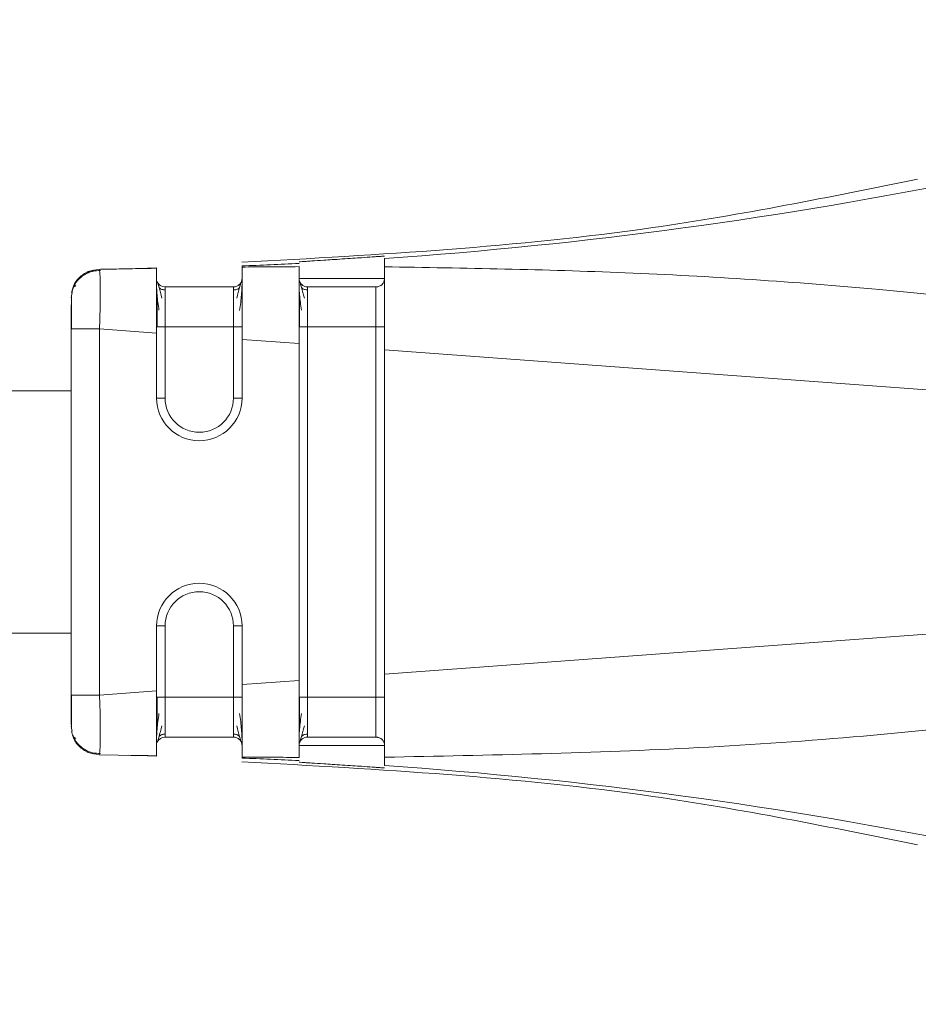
# Model space of a CAD drawing. Header units: millimetres. Extents: x -445 to 1924, y -59 to 420.
# Tile 20 of 40: x 613 to 629, y 154 to 171. Entities that reach past the tile are written whole.
import ezdxf

# ---------------------------------------------------------------- set-up
doc = ezdxf.new("R2010")
doc.units = ezdxf.units.MM

# ---------------------------------------------------------------- blocks, each defined once
blk = doc.blocks.new('Drawing View2')
at = {"color": 7, "linetype": 'Continuous', "lineweight": 18}
for p, q in [((-36.888, -4.549), (-36.888, -4.696)), ((-41.897, -4.741), (-40.888, -4.722)), ((-41.897, -4.741), (-40.888, -4.722)), ((-41.889, -4.762), (-41.897, -4.741)), ((-41.897, -4.741), (-41.897, -4.741)), ((-41.897, -4.741), (-41.889, -4.761)), ((-41.872, -4.74), (-41.376, -4.73)), ((-40.882, -4.717), (-41.378, -4.73)), ((-41.364, -4.73), (-41.337, -4.729)), ((-39.388, -4.976), (-39.388, -4.963)), ((-42.388, -5.241), (-42.37, -5.148)), ((-42.388, -5.241), (-42.37, -5.148)), ((-40.738, -5.05), (-39.538, -5.05)), ((-40.738, -5.05), (-40.738, -5.05)), ((-40.738, -5.05), (-39.538, -5.05)), ((-39.538, -5.05), (-39.538, -5.05)), ((-38.238, -5.05), (-37.038, -5.05)), ((-38.238, -5.05), (-38.238, -5.05)), ((-37.038, -5.05), (-37.038, -5.05)), ((-42.379, -5.196), (-42.379, -5.241)), ((-42.388, -12.215), (-42.388, -5.786)), ((-41.888, -5.786), (-40.888, -5.86)), ((-41.888, -12.215), (-41.888, -5.786)), ((-40.888, -7), (-40.888, -5.86)), ((-40.738, -5.749), (-40.738, -7)), ((-40.738, -5.749), (-39.538, -5.749)), ((-39.538, -7), (-39.538, -5.749)), ((-38.238, -5.749), (-38.238, -12.252)), ((-38.238, -5.749), (-37.038, -5.749)), ((-37.038, -12.252), (-37.038, -5.749)), ((-39.388, -7), (-39.388, -5.97)), ((-39.388, -5.97), (-38.388, -6.044)), ((-38.388, -11.956), (-38.388, -6.044)), ((-36.888, -6.155), (-21.693, -7.279)), ((-36.888, -11.845), (-36.888, -6.155)), ((-42.388, -6.875), (-117.5, -6.875)), ((-36.888, -11.845), (-21.693, -10.722)), ((-40.888, -12.141), (-40.888, -11)), ((-40.738, -11), (-40.738, -12.252)), ((-39.538, -12.252), (-39.538, -11)), ((-39.388, -12.03), (-39.388, -11)), ((-42.388, -11.125), (-117.5, -11.125)), ((-39.388, -12.03), (-38.388, -11.956)), ((-42.388, -12.215), (-42.37, -12.215)), ((-41.888, -12.215), (-40.888, -12.141)), ((-40.738, -12.252), (-39.538, -12.252)), ((-38.238, -12.252), (-37.038, -12.252)), ((-42.388, -12.759), (-42.37, -12.852)), ((-40.738, -12.95), (-39.538, -12.95)), ((-38.238, -12.95), (-37.038, -12.95)), ((-41.889, -13.238), (-41.897, -13.259)), ((-41.897, -13.259), (-41.889, -13.239)), ((-41.897, -13.259), (-40.888, -13.278)), ((-41.378, -13.27), (-40.882, -13.283))]:
    blk.add_line(p, q, dxfattribs=at)
at = {"color": 7, "linetype": 'Continuous', "lineweight": 18, "flags": 128}
for points in [[(-36.888, -4.9), (-36.945, -4.9), (-37.108, -4.9), (-37.351, -4.9), (-37.638, -4.9), (-37.925, -4.9), (-38.168, -4.9), (-38.331, -4.9), (-38.388, -4.9)], [(-37.038, -5.05), (-37.084, -5.05), (-37.214, -5.05), (-37.408, -5.05), (-37.638, -5.05), (-37.868, -5.05), (-38.062, -5.05), (-38.192, -5.05), (-38.238, -5.05)], [(-40.888, -5.749), (-40.885, -5.749), (-40.877, -5.749), (-40.863, -5.749), (-40.844, -5.749), (-40.821, -5.749), (-40.795, -5.749), (-40.767, -5.749), (-40.738, -5.749)], [(-38.388, -5.749), (-38.385, -5.749), (-38.377, -5.749), (-38.363, -5.749), (-38.344, -5.749), (-38.321, -5.749), (-38.295, -5.749), (-38.267, -5.749), (-38.238, -5.749)], [(-40.888, -7), (-40.885, -7), (-40.877, -7), (-40.863, -7), (-40.844, -7), (-40.821, -7), (-40.795, -7), (-40.767, -7), (-40.738, -7)], [(-39.388, -7), (-39.391, -7), (-39.399, -7), (-39.413, -7), (-39.432, -7), (-39.455, -7), (-39.481, -7), (-39.509, -7), (-39.538, -7)], [(-40.888, -11), (-40.885, -11), (-40.877, -11), (-40.863, -11), (-40.844, -11), (-40.821, -11), (-40.795, -11), (-40.767, -11), (-40.738, -11)], [(-39.388, -11), (-39.391, -11), (-39.399, -11), (-39.413, -11), (-39.432, -11), (-39.455, -11), (-39.481, -11), (-39.509, -11), (-39.538, -11)], [(-40.888, -12.252), (-40.885, -12.252), (-40.877, -12.252), (-40.863, -12.252), (-40.844, -12.252), (-40.821, -12.252), (-40.795, -12.252), (-40.767, -12.252), (-40.738, -12.252)], [(-38.388, -12.252), (-38.385, -12.252), (-38.377, -12.252), (-38.363, -12.252), (-38.344, -12.252), (-38.321, -12.252), (-38.295, -12.252), (-38.267, -12.252), (-38.238, -12.252)], [(-38.388, -13.1), (-38.331, -13.1), (-38.168, -13.1), (-37.925, -13.1), (-37.638, -13.1), (-37.351, -13.1), (-37.108, -13.1), (-36.945, -13.1), (-36.888, -13.1)]]:
    blk.add_lwpolyline(points, dxfattribs=at)
at = {"color": 7, "linetype": 'Continuous', "lineweight": 18}
for centre, radius, start, end in [((-42.347, 74.858), 79.595, 273.93271, 289.08989), ((-42.314, 74.577), 79.312, 272.114, 272.83709), ((-40.738, -4.9), 0.15, 202.2311, 270), ((-40.738, -4.9), 0.15, 202.1624, 270), ((-38.238, -4.9), 0.15, 179.9972, 270), ((-38.238, -4.9), 0.15, 196.9966, 270), ((-37.038, -4.9), 0.15, 270, 0), ((-40.138, -7), 0.75, 180, 0), ((-40.138, -7), 0.75, 180, 0), ((-40.138, -7), 0.6, 180, 0), ((-40.138, -11), 0.75, 0, 180), ((-40.138, -11), 0.75, 0, 180), ((-40.138, -11), 0.6, 0, 180), ((-40.738, -13.1), 0.15, 90, 157.54), ((-38.238, -13.1), 0.15, 90, 180), ((-37.038, -13.1), 0.15, 0, 90), ((-42.313, -92.576), 79.311, 87.16361, 87.88671), ((-42.346, -92.858), 79.595, 70.91073, 86.068)]:
    blk.add_arc(centre, radius, start, end, dxfattribs=at)
for points, knots in [([(-27.534, -3.158), (-29.078, -3.471), (-32.99, -4.265), (-36.978, -4.484), (-39.392, -4.617)], [0, 0, 0, 0, 0.3947239, 1, 1, 1, 1]), ([(-36.888, -4.509), (-36.898, -4.51), (-36.913, -4.51), (-37.007, -4.516), (-37.118, -4.524), (-37.267, -4.535), (-37.449, -4.547), (-37.625, -4.559), (-37.8, -4.571), (-37.987, -4.583), (-38.147, -4.593), (-38.265, -4.601), (-38.361, -4.607), (-38.377, -4.609), (-38.388, -4.61)], [0, 0, 0, 0, 0.120108, 0.183377, 0.248622, 0.347038, 0.415602, 0.496941, 0.57136, 0.638217, 0.748801, 0.813411, 0.876907, 1, 1, 1, 1]), ([(-42.37, -5.148), (-42.365, -5.116), (-42.352, -5.019), (-42.251, -4.883), (-42.091, -4.767), (-41.962, -4.75), (-41.897, -4.741)], [0, 0, 0, 0, 0.145365, 0.4302433, 0.7151217, 1, 1, 1, 1]), ([(-42.357, -5.081), (-42.355, -5.071), (-42.342, -4.998), (-42.25, -4.884), (-42.092, -4.766), (-41.962, -4.749), (-41.897, -4.741)], [0, 0, 0, 0, 0.04897, 0.36598, 0.68299, 1, 1, 1, 1]), ([(-41.87, -4.76), (-41.918, -4.763), (-42.017, -4.767), (-42.158, -4.83), (-42.281, -4.931), (-42.329, -5.024), (-42.353, -5.07)], [0, 0, 0, 0, 0.232612, 0.484175, 0.74422, 1, 1, 1, 1]), ([(-41.87, -4.761), (-41.918, -4.763), (-42.017, -4.768), (-42.158, -4.83), (-42.281, -4.931), (-42.329, -5.024), (-42.353, -5.07)], [0, 0, 0, 0, 0.232612, 0.484175, 0.74422, 1, 1, 1, 1]), ([(-41.888, -5.786), (-41.884, -5.647), (-41.875, -5.373), (-41.874, -5.028), (-41.88, -4.844), (-41.886, -4.769), (-41.889, -4.762), (-41.889, -4.762)], [0, 0, 0, 0, 0.2895367, 0.5693094, 0.844608, 0.9900999, 1, 1, 1, 1]), ([(-40.888, -4.722), (-41.188, -4.728), (-41.786, -4.739), (-41.907, -4.741), (-41.623, -4.736), (-41.133, -4.727), (-40.888, -4.722)], [0, 0, 0, 0, 0.2802402, 0.559855, 0.7796013, 1, 1, 1, 1]), ([(-41.356, -4.73), (-41.354, -4.73), (-41.351, -4.73), (-41.033, -4.725), (-40.888, -4.722)], [0, 0, 0, 0, 0.545182, 1, 1, 1, 1]), ([(-40.888, -4.722), (-40.888, -4.738), (-40.888, -4.768), (-40.888, -5.038), (-40.888, -5.409), (-40.888, -5.709), (-40.888, -5.86)], [0, 0, 0, 0, 0.250255, 0.500093, 0.749776, 1, 1, 1, 1]), ([(-39.388, -4.681), (-39.388, -4.682), (-39.388, -4.685), (-39.388, -4.696), (-39.388, -4.701)], [0, 0, 0, 0, 0.5536399, 1, 1, 1, 1]), ([(-38.388, -4.694), (-38.576, -4.694), (-38.909, -4.696), (-39.242, -4.699), (-39.388, -4.701)], [0, 0, 0, 0, 0.563222, 1, 1, 1, 1]), ([(-39.388, -4.701), (-39.388, -4.734), (-39.388, -4.798), (-39.388, -5.096), (-39.388, -5.495), (-39.388, -5.81), (-39.388, -5.97)], [0, 0, 0, 0, 0.2568574, 0.4994269, 0.7447768, 1, 1, 1, 1]), ([(-38.388, -4.694), (-38.388, -4.735), (-38.388, -4.819), (-38.388, -5.138), (-38.388, -5.56), (-38.388, -5.883), (-38.388, -6.044)], [0, 0, 0, 0, 0.249034, 0.499186, 0.749184, 1, 1, 1, 1]), ([(-21.693, -7.279), (-21.167, -7.215), (-20.53, -7.138), (-19.85, -6.949), (-19.669, -6.872), (-19.592, -6.814), (-19.565, -6.785), (-19.549, -6.757), (-19.54, -6.726), (-19.544, -6.69), (-19.565, -6.651), (-19.603, -6.61), (-19.697, -6.539), (-19.895, -6.445), (-20.381, -6.276), (-21.351, -6.039), (-23.065, -5.717), (-25.426, -5.377), (-28.725, -5.026), (-32.579, -4.768), (-35.481, -4.72), (-36.888, -4.696)], [0, 0, 0, 0, 0.079633, 0.096416, 0.106506, 0.108989, 0.110947, 0.112535, 0.113904, 0.115836, 0.117972, 0.120667, 0.124353, 0.135955, 0.15357, 0.20236, 0.286651, 0.417176, 0.562519, 0.787792, 1, 1, 1, 1]), ([(-36.888, -4.696), (-36.888, -4.751), (-36.888, -4.86), (-36.888, -5.098), (-36.888, -5.216)], [0, 0, 0, 0, 0.5095325, 1, 1, 1, 1]), ([(-40.888, -4.965), (-40.888, -4.997), (-40.887, -5.059), (-40.879, -5.183), (-40.866, -5.317), (-40.851, -5.413), (-40.845, -5.46)], [0, 0, 0, 0, 0.262057, 0.516005, 0.761874, 1, 1, 1, 1]), ([(-40.794, -5.244), (-40.812, -5.178), (-40.839, -5.076), (-40.865, -4.99), (-40.873, -4.967), (-40.877, -4.956)], [0, 0, 0, 0, 0.4851544, 0.7386231, 1, 1, 1, 1]), ([(-39.399, -4.956), (-39.403, -4.968), (-39.411, -4.99), (-39.437, -5.077), (-39.464, -5.179), (-39.482, -5.247)], [0, 0, 0, 0, 0.261424, 0.514828, 1, 1, 1, 1]), ([(-39.431, -5.465), (-39.424, -5.417), (-39.41, -5.321), (-39.397, -5.186), (-39.389, -5.062), (-39.388, -4.999), (-39.388, -4.967)], [0, 0, 0, 0, 0.238194, 0.484055, 0.738008, 1, 1, 1, 1]), ([(-38.388, -4.965), (-38.388, -4.997), (-38.387, -5.059), (-38.379, -5.183), (-38.366, -5.317), (-38.351, -5.413), (-38.345, -5.46)], [0, 0, 0, 0, 0.262057, 0.516005, 0.761874, 1, 1, 1, 1]), ([(-38.294, -5.244), (-38.312, -5.178), (-38.339, -5.076), (-38.365, -4.99), (-38.373, -4.967), (-38.377, -4.956)], [0, 0, 0, 0, 0.485154, 0.738623, 1, 1, 1, 1]), ([(-42.305, -5.027), (-42.323, -5.037), (-42.356, -5.056), (-42.372, -5.12), (-42.38, -5.15)], [0, 0, 0, 0, 0.524709, 1, 1, 1, 1]), ([(-40.738, -5.103), (-40.747, -5.102), (-40.766, -5.101), (-40.794, -5.094), (-40.821, -5.081), (-40.837, -5.069), (-40.845, -5.062)], [0, 0, 0, 0, 0.2330034, 0.4800218, 0.737313, 1, 1, 1, 1]), ([(-40.738, -5.05), (-40.738, -5.061), (-40.738, -5.082), (-40.738, -5.243), (-40.738, -5.474), (-40.738, -5.657), (-40.738, -5.749)], [0, 0, 0, 0, 0.250957, 0.500564, 0.749846, 1, 1, 1, 1]), ([(-39.538, -5.749), (-39.538, -5.657), (-39.538, -5.474), (-39.538, -5.243), (-39.538, -5.082), (-39.538, -5.061), (-39.538, -5.05)], [0, 0, 0, 0, 0.250154, 0.4994363, 0.7490432, 1, 1, 1, 1]), ([(-39.431, -5.063), (-39.439, -5.069), (-39.454, -5.082), (-39.482, -5.094), (-39.51, -5.102), (-39.529, -5.103), (-39.538, -5.103)], [0, 0, 0, 0, 0.262685, 0.519976, 0.766996, 1, 1, 1, 1]), ([(-38.238, -5.103), (-38.247, -5.102), (-38.266, -5.101), (-38.294, -5.094), (-38.321, -5.081), (-38.337, -5.069), (-38.345, -5.062)], [0, 0, 0, 0, 0.233003, 0.480022, 0.737313, 1, 1, 1, 1]), ([(-38.238, -5.05), (-38.238, -5.061), (-38.238, -5.082), (-38.238, -5.243), (-38.238, -5.474), (-38.238, -5.657), (-38.238, -5.749)], [0, 0, 0, 0, 0.250957, 0.500564, 0.749846, 1, 1, 1, 1]), ([(-37.038, -5.749), (-37.038, -5.657), (-37.038, -5.474), (-37.038, -5.243), (-37.038, -5.082), (-37.038, -5.061), (-37.038, -5.05)], [0, 0, 0, 0, 0.250154, 0.499436, 0.749043, 1, 1, 1, 1]), ([(-42.379, -5.196), (-42.379, -5.223), (-42.379, -5.264), (-42.379, -5.337), (-42.379, -5.361)], [0, 0, 0, 0, 0.674154, 1, 1, 1, 1]), ([(-40.877, -5.185), (-40.877, -5.224), (-40.877, -5.301), (-40.878, -5.441), (-40.878, -5.592), (-40.878, -5.696), (-40.878, -5.749)], [0, 0, 0, 0, 0.2499597, 0.4998713, 0.7499197, 1, 1, 1, 1]), ([(-38.377, -5.185), (-38.377, -5.224), (-38.377, -5.301), (-38.378, -5.441), (-38.378, -5.592), (-38.378, -5.696), (-38.378, -5.749)], [0, 0, 0, 0, 0.24996, 0.499871, 0.74992, 1, 1, 1, 1]), ([(-36.888, -5.216), (-36.888, -5.355), (-36.888, -5.64), (-36.888, -5.981), (-36.888, -6.155)], [0, 0, 0, 0, 0.489594, 1, 1, 1, 1]), ([(-42.388, -5.786), (-42.388, -5.705), (-42.388, -5.543), (-42.388, -5.425), (-42.388, -5.366)], [0, 0, 0, 0, 0.4989543, 1, 1, 1, 1]), ([(-42.379, -5.361), (-42.379, -5.384), (-42.38, -5.452), (-42.38, -5.603), (-42.38, -5.729), (-42.38, -5.792)], [0, 0, 0, 0, 0.205255, 0.602522, 1, 1, 1, 1]), ([(-36.888, -13.304), (-35.05, -13.268), (-31.274, -13.194), (-26.59, -12.783), (-23.15, -12.3), (-21.31, -11.954), (-20.281, -11.699), (-19.803, -11.517), (-19.63, -11.42), (-19.562, -11.347), (-19.541, -11.303), (-19.541, -11.259), (-19.562, -11.218), (-19.602, -11.177), (-19.662, -11.137), (-19.812, -11.064), (-20.157, -10.962), (-20.81, -10.835), (-21.359, -10.765), (-21.693, -10.722)], [0, 0, 0, 0, 0.277154, 0.569443, 0.709641, 0.801655, 0.852576, 0.869317, 0.879228, 0.882226, 0.884534, 0.88657, 0.888768, 0.891501, 0.895083, 0.899771, 0.916625, 0.949186, 1, 1, 1, 1]), ([(-36.888, -11.845), (-36.888, -12.021), (-36.888, -12.364), (-36.888, -12.65), (-36.888, -12.791)], [0, 0, 0, 0, 0.510317, 1, 1, 1, 1]), ([(-39.388, -12.03), (-39.388, -12.19), (-39.388, -12.505), (-39.388, -12.905), (-39.388, -13.203), (-39.388, -13.267), (-39.388, -13.3)], [0, 0, 0, 0, 0.255216, 0.500584, 0.743135, 1, 1, 1, 1]), ([(-38.388, -11.956), (-38.388, -12.118), (-38.388, -12.44), (-38.388, -12.862), (-38.388, -13.182), (-38.388, -13.265), (-38.388, -13.307)], [0, 0, 0, 0, 0.250822, 0.500825, 0.750972, 1, 1, 1, 1]), ([(-42.388, -12.727), (-42.388, -12.722), (-42.388, -12.704), (-42.388, -12.581), (-42.388, -12.403), (-42.388, -12.277), (-42.388, -12.215)], [0, 0, 0, 0, 0.124515, 0.464868, 0.733493, 1, 1, 1, 1]), ([(-42.38, -12.208), (-42.38, -12.271), (-42.38, -12.397), (-42.38, -12.548), (-42.379, -12.616), (-42.379, -12.639)], [0, 0, 0, 0, 0.3974779, 0.7947447, 1, 1, 1, 1]), ([(-42.38, -12.209), (-42.38, -12.271), (-42.38, -12.397), (-42.38, -12.533), (-42.379, -12.59), (-42.379, -12.602)], [0, 0, 0, 0, 0.445553, 0.890853, 1, 1, 1, 1]), ([(-42.37, -12.215), (-42.366, -12.215), (-42.352, -12.215), (-42.248, -12.215), (-42.085, -12.215), (-41.954, -12.215), (-41.888, -12.215)], [0, 0, 0, 0, 0.152691, 0.435127, 0.717564, 1, 1, 1, 1]), ([(-41.889, -13.239), (-41.889, -13.238), (-41.886, -13.231), (-41.88, -13.157), (-41.874, -12.973), (-41.875, -12.686), (-41.881, -12.424), (-41.886, -12.285), (-41.888, -12.215)], [0, 0, 0, 0, 0.009725, 0.155004, 0.430002, 0.709353, 0.853403, 1, 1, 1, 1]), ([(-40.888, -12.141), (-40.888, -12.291), (-40.888, -12.591), (-40.888, -12.962), (-40.888, -13.232), (-40.888, -13.263), (-40.888, -13.278)], [0, 0, 0, 0, 0.250098, 0.499887, 0.749619, 1, 1, 1, 1]), ([(-40.878, -12.244), (-40.878, -12.297), (-40.878, -12.402), (-40.878, -12.554), (-40.877, -12.696), (-40.877, -12.774), (-40.877, -12.813)], [0, 0, 0, 0, 0.250249, 0.500316, 0.750202, 1, 1, 1, 1]), ([(-40.738, -12.252), (-40.738, -12.343), (-40.738, -12.527), (-40.738, -12.757), (-40.738, -12.919), (-40.738, -12.94), (-40.738, -12.95)], [0, 0, 0, 0, 0.250154, 0.499436, 0.749043, 1, 1, 1, 1]), ([(-39.538, -12.95), (-39.538, -12.94), (-39.538, -12.919), (-39.538, -12.757), (-39.538, -12.527), (-39.538, -12.343), (-39.538, -12.252)], [0, 0, 0, 0, 0.250957, 0.500564, 0.749846, 1, 1, 1, 1]), ([(-38.378, -12.244), (-38.378, -12.297), (-38.378, -12.402), (-38.378, -12.554), (-38.377, -12.696), (-38.377, -12.774), (-38.377, -12.813)], [0, 0, 0, 0, 0.250249, 0.500316, 0.750202, 1, 1, 1, 1]), ([(-38.238, -12.252), (-38.238, -12.343), (-38.238, -12.527), (-38.238, -12.757), (-38.238, -12.919), (-38.238, -12.94), (-38.238, -12.95)], [0, 0, 0, 0, 0.250154, 0.499436, 0.749043, 1, 1, 1, 1]), ([(-37.038, -12.95), (-37.038, -12.94), (-37.038, -12.919), (-37.038, -12.757), (-37.038, -12.527), (-37.038, -12.343), (-37.038, -12.252)], [0, 0, 0, 0, 0.250957, 0.500564, 0.749846, 1, 1, 1, 1]), ([(-42.379, -12.602), (-42.379, -12.639), (-42.379, -12.727), (-42.379, -12.776), (-42.379, -12.804)], [0, 0, 0, 0, 0.4300266, 1, 1, 1, 1]), ([(-40.845, -12.536), (-40.851, -12.584), (-40.866, -12.682), (-40.879, -12.817), (-40.887, -12.942), (-40.888, -13.005), (-40.888, -13.037)], [0, 0, 0, 0, 0.238318, 0.484229, 0.738103, 1, 1, 1, 1]), ([(-39.388, -13.037), (-39.388, -13.005), (-39.389, -12.943), (-39.397, -12.818), (-39.41, -12.682), (-39.424, -12.584), (-39.431, -12.536)], [0, 0, 0, 0, 0.261912, 0.51579, 0.761682, 1, 1, 1, 1]), ([(-38.345, -12.536), (-38.351, -12.584), (-38.366, -12.682), (-38.379, -12.817), (-38.387, -12.942), (-38.388, -13.005), (-38.388, -13.037)], [0, 0, 0, 0, 0.238318, 0.484229, 0.738103, 1, 1, 1, 1]), ([(-40.878, -13.045), (-40.873, -13.034), (-40.865, -13.011), (-40.84, -12.924), (-40.812, -12.821), (-40.794, -12.754)], [0, 0, 0, 0, 0.261307, 0.514798, 1, 1, 1, 1]), ([(-39.482, -12.754), (-39.464, -12.821), (-39.436, -12.924), (-39.411, -13.011), (-39.402, -13.034), (-39.398, -13.045)], [0, 0, 0, 0, 0.48507, 0.738518, 1, 1, 1, 1]), ([(-38.378, -13.045), (-38.373, -13.034), (-38.365, -13.011), (-38.34, -12.924), (-38.312, -12.821), (-38.294, -12.754)], [0, 0, 0, 0, 0.261307, 0.514798, 1, 1, 1, 1]), ([(-42.38, -12.85), (-42.372, -12.88), (-42.356, -12.944), (-42.323, -12.964), (-42.306, -12.974)], [0, 0, 0, 0, 0.475345, 1, 1, 1, 1]), ([(-42.357, -12.919), (-42.355, -12.929), (-42.342, -13.002), (-42.25, -13.116), (-42.092, -13.234), (-41.962, -13.25), (-41.897, -13.259)], [0, 0, 0, 0, 0.049019, 0.366012, 0.683006, 1, 1, 1, 1]), ([(-42.353, -12.93), (-42.329, -12.976), (-42.281, -13.069), (-42.158, -13.17), (-42.017, -13.233), (-41.918, -13.237), (-41.87, -13.24)], [0, 0, 0, 0, 0.25578, 0.515825, 0.767388, 1, 1, 1, 1]), ([(-40.845, -12.938), (-40.837, -12.931), (-40.821, -12.919), (-40.794, -12.906), (-40.766, -12.899), (-40.747, -12.898), (-40.738, -12.897)], [0, 0, 0, 0, 0.2626859, 0.5199769, 0.766996, 1, 1, 1, 1]), ([(-39.538, -12.897), (-39.529, -12.898), (-39.51, -12.898), (-39.482, -12.906), (-39.454, -12.919), (-39.439, -12.931), (-39.431, -12.938)], [0, 0, 0, 0, 0.233001, 0.48002, 0.737312, 1, 1, 1, 1]), ([(-38.345, -12.938), (-38.337, -12.931), (-38.321, -12.919), (-38.294, -12.906), (-38.266, -12.899), (-38.247, -12.898), (-38.238, -12.897)], [0, 0, 0, 0, 0.262686, 0.519977, 0.766996, 1, 1, 1, 1]), ([(-36.929, -12.998), (-36.93, -12.997), (-36.942, -12.979), (-36.98, -12.958), (-37.019, -12.953), (-37.038, -12.95)], [0, 0, 0, 0, 0.037139, 0.518569, 1, 1, 1, 1]), ([(-36.888, -12.791), (-36.888, -12.906), (-36.888, -13.142), (-36.888, -13.25), (-36.888, -13.304)], [0, 0, 0, 0, 0.490542, 1, 1, 1, 1]), ([(-40.888, -13.278), (-41.028, -13.276), (-41.336, -13.27), (-41.337, -13.271), (-41.337, -13.271)], [0, 0, 0, 0, 0.452475, 1, 1, 1, 1]), ([(-39.388, -13.3), (-39.202, -13.302), (-38.869, -13.305), (-38.536, -13.306), (-38.388, -13.307)], [0, 0, 0, 0, 0.556487, 1, 1, 1, 1]), ([(-39.388, -13.3), (-39.388, -13.306), (-39.388, -13.316), (-39.388, -13.318), (-39.388, -13.319)], [0, 0, 0, 0, 0.566355, 1, 1, 1, 1]), ([(-36.888, -13.304), (-36.888, -13.35), (-36.888, -13.43), (-36.888, -13.445), (-36.888, -13.451)], [0, 0, 0, 0, 0.576678, 1, 1, 1, 1]), ([(-39.392, -13.383), (-36.978, -13.516), (-32.99, -13.735), (-29.078, -14.529), (-27.534, -14.842)], [0, 0, 0, 0, 0.605271, 1, 1, 1, 1]), ([(-38.388, -13.391), (-38.377, -13.392), (-38.361, -13.393), (-38.265, -13.399), (-38.147, -13.407), (-37.987, -13.417), (-37.8, -13.429), (-37.625, -13.441), (-37.449, -13.453), (-37.267, -13.465), (-37.118, -13.476), (-37.007, -13.484), (-36.913, -13.49), (-36.898, -13.49), (-36.888, -13.491)], [0, 0, 0, 0, 0.1230822, 0.1865796, 0.2511956, 0.3617643, 0.4286263, 0.5030579, 0.5843911, 0.6529546, 0.7513815, 0.8166193, 0.8798852, 1, 1, 1, 1])]:
    blk.add_open_spline(points, degree=3, knots=knots, dxfattribs=at)
for points in [[(-39.388, -4.9), (-39.39, -4.92), (-39.395, -4.959), (-39.429, -5.009), (-39.479, -5.043), (-39.518, -5.048), (-39.538, -5.05)], [(-39.388, -4.9), (-39.39, -4.919), (-39.395, -4.959), (-39.429, -5.008), (-39.479, -5.043), (-39.518, -5.048), (-39.538, -5.05)], [(-36.888, -4.9), (-36.89, -4.92), (-36.895, -4.959), (-36.929, -5.009), (-36.979, -5.043), (-37.018, -5.048), (-37.038, -5.05)], [(-42.388, -5.786), (-42.38, -5.786), (-42.365, -5.786), (-42.25, -5.786), (-42.084, -5.786), (-41.953, -5.786), (-41.888, -5.786)], [(-39.388, -5.749), (-39.39, -5.749), (-39.395, -5.749), (-39.429, -5.749), (-39.479, -5.749), (-39.518, -5.749), (-39.538, -5.749)], [(-36.888, -5.749), (-36.89, -5.749), (-36.895, -5.749), (-36.929, -5.749), (-36.979, -5.749), (-37.018, -5.749), (-37.038, -5.749)], [(-39.388, -12.252), (-39.39, -12.252), (-39.395, -12.252), (-39.429, -12.252), (-39.479, -12.252), (-39.518, -12.252), (-39.538, -12.252)], [(-36.888, -12.252), (-36.89, -12.252), (-36.895, -12.252), (-36.929, -12.252), (-36.979, -12.252), (-37.018, -12.252), (-37.038, -12.252)], [(-39.388, -13.1), (-39.39, -13.081), (-39.395, -13.041), (-39.429, -12.992), (-39.479, -12.957), (-39.518, -12.952), (-39.538, -12.95)]]:
    blk.add_open_spline(points, degree=3, dxfattribs=at)

msp = doc.modelspace()

# ---------------------------------------------------------------- block references
at = {"color": 7, "linetype": 'Continuous', "lineweight": 18}
msp.add_blockref('Drawing View2', (656.209, 171.483), dxfattribs=at)

doc.saveas('drawing.dxf')
